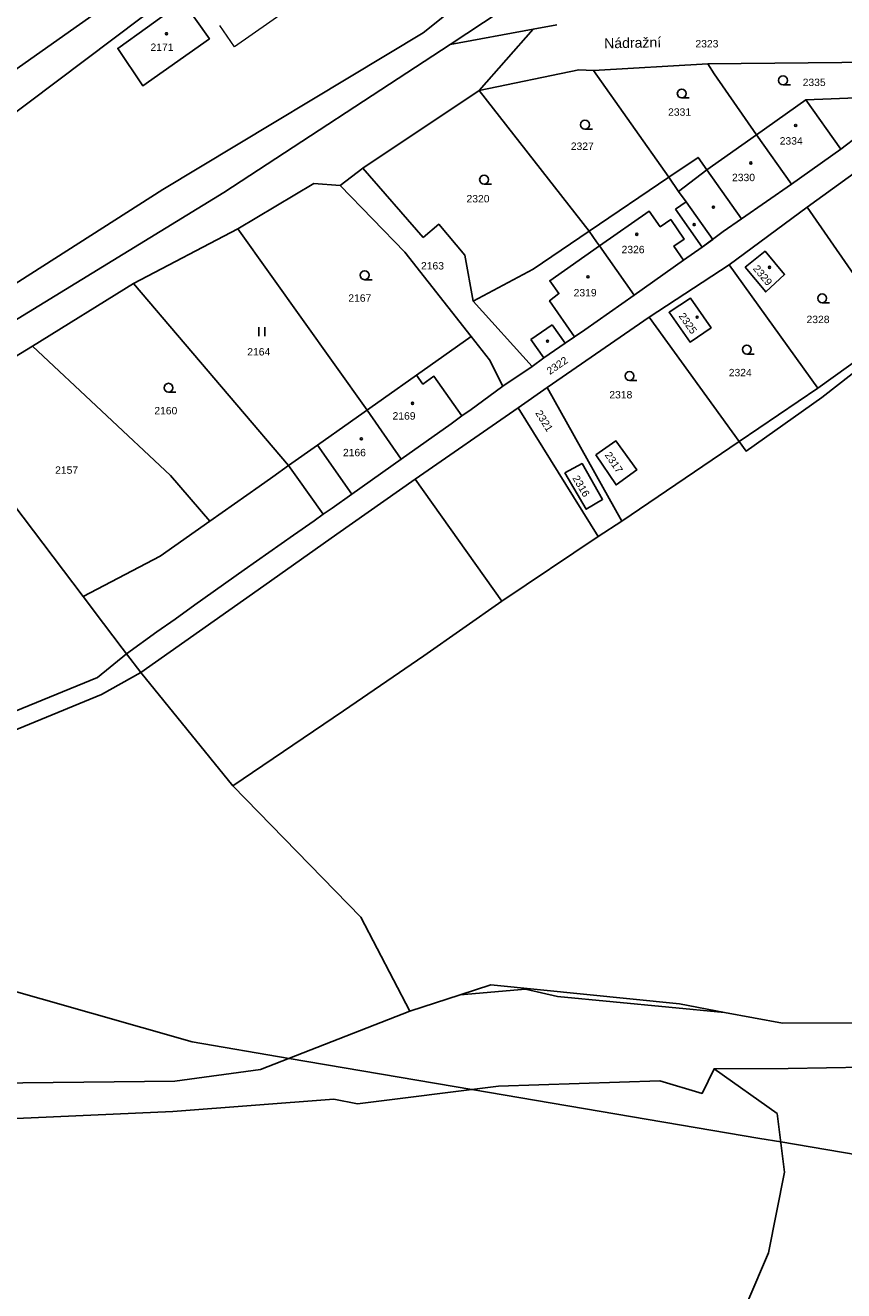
# Model space of a CAD drawing. Header units: metres. Extents: x -535942 to -530626, y -1087729 to -1086275.
# Tile 11 of 112: x -534267 to -534128, y -1087239 to -1087025. Entities that reach past the tile are written whole.
import ezdxf

# ---------------------------------------------------------------- set-up
doc = ezdxf.new("R2010")
doc.units = ezdxf.units.M
doc.layers.add('_blok katastr', color=7, linetype='Continuous')
doc.layers.add('_blok SS sítě', color=7, linetype='Continuous')
doc.layers.add('AG_SS osvětlení', color=251, linetype='HP_04_VO', lineweight=13)
for name, color, linetype, true_color in [('BT_BPEJ', 7, 'Continuous', 0x7fffff), ('BT_hranice_parcel', 7, 'Continuous', 0x007f00), ('BT_mapove_znacky', 7, 'Continuous', 0x007f00), ('BT_prvky_mapy', 7, 'Continuous', 0x007f00), ('BT_text_parcel', 7, 'Continuous', 0x007f00), ('BT_vnitrni_kresby', 7, 'Continuous', 0x007f00)]:
    doc.layers.add(name, color=color, linetype=linetype, true_color=true_color)
doc.layers.add('BT_hranice_budov', color=7, linetype='Continuous', lineweight=30, true_color=0x007f00)
doc.styles.add('BT_text_mapy_m', font='arial.ttf', dxfattribs={"height": 5})
doc.styles.add('ROMANS', font='romans')
doc.linetypes.add('HP_04_VO', pattern='A,0.5,-1,2,-5,[28,hpfmlin.shx,S=1,R=0,X=0,Y=0],-0.8,["VO",ROMANS,S=1.7,R=0,X=2.75,Y=-0.8],-7,2,-1,0.5', length=19.8)

# ---------------------------------------------------------------- blocks, each defined once
blk = doc.blocks.new('BT_symbol_304')
at = {"layer": 'BT_mapove_znacky', "lineweight": -3}
blk.add_line((0, 0), (1.25, 0), dxfattribs=at)
blk.add_circle((0, 0.75), 0.75, dxfattribs=at)
blk = doc.blocks.new('BT_symbol_306')
at = {"layer": 'BT_mapove_znacky', "lineweight": -3}
for p, q in [((-0.5, 0), (-0.5, 1.5)), ((0.5, 0), (0.5, 1.5))]:
    blk.add_line(p, q, dxfattribs=at)
blk = doc.blocks.new('BT_symbol_404')
at = {"layer": 'BT_mapove_znacky', "lineweight": -3}
blk.add_circle((0, 0), 0.175, dxfattribs=at)
blk = doc.blocks.new('BT_symbol_402')
at = {"layer": 'BT_mapove_znacky', "lineweight": -3}
blk.add_circle((0, 0), 0.175, dxfattribs=at)
blk = doc.blocks.new('_KATASTR')
at = {"layer": 'BT_BPEJ', "lineweight": -3}
for points in [[(-533898, -1086806.5), (-533987, -1086855), (-534014, -1086873), (-534050, -1086902), (-534110.5, -1086957.5), (-534117, -1086961), (-534138.5, -1086981), (-534174.5, -1087006), (-534199.5, -1087026), (-534243.5, -1087052.5), (-534397, -1087150.5)], [(-534397, -1087150.5), (-534385.54, -1087151.24), (-534381.5, -1087151.5), (-534378.99, -1087152.36), (-534341.37, -1087165.24), (-534336.25, -1087166.99), (-534307, -1087177), (-534238.5, -1087196.5), (-534222.14, -1087199.28), (-534191.28, -1087204.52), (-534142.63, -1087212.78), (-534139.08, -1087213.38), (-534103, -1087219.5), (-534027, -1087220.5)]]:
    blk.add_lwpolyline(points, dxfattribs=at)
at = {"layer": 'BT_hranice_budov', "lineweight": -3}
for points in [[(-534244.05, -1087023.62), (-534240.02, -1087020.78), (-534235.61, -1087027.03), (-534246.85, -1087034.98), (-534251.11, -1087028.65), (-534246.1, -1087025.09), (-534244.05, -1087023.62)], [(-534137.28, -1087051.6), (-534128.93, -1087045.7), (-534134.82, -1087037.36), (-534143.19, -1087043.28)], [(-534143.19, -1087043.28), (-534137.28, -1087051.6), (-534145.71, -1087057.47), (-534151.55, -1087049.19), (-534143.19, -1087043.28)], [(-534169.7, -1087062.02), (-534161.3, -1087056.15), (-534159.45, -1087058.77), (-534157.67, -1087057.58), (-534155.39, -1087060.87), (-534157.14, -1087062.04), (-534155.48, -1087064.4), (-534163.83, -1087070.36)], [(-534172.2, -1087076.22), (-534173.94, -1087077.39), (-534178.14, -1087071.29), (-534176.55, -1087070.08), (-534178.1, -1087067.89), (-534169.7, -1087062.02), (-534163.83, -1087070.36), (-534172.2, -1087076.22)], [(-534145.07, -1087065.62), (-534141.71, -1087062.93), (-534138.42, -1087066.82), (-534141.61, -1087069.79), (-534145.07, -1087065.62)], [(-534154.39, -1087078.25), (-534157.95, -1087073.21), (-534154.31, -1087070.85), (-534150.85, -1087075.85), (-534154.39, -1087078.25)], [(-534217.35, -1087095.69), (-534200.61, -1087083.85)], [(-534200.61, -1087083.85), (-534199.54, -1087085.35), (-534197.69, -1087084.03), (-534192.94, -1087090.72), (-534194.79, -1087092.08), (-534203.19, -1087098.05), (-534208.98, -1087089.77)], [(-534203.19, -1087098.05), (-534211.52, -1087103.94), (-534217.35, -1087095.69)], [(-534170.33, -1087097.32), (-534166.94, -1087094.96), (-534163.41, -1087099.86), (-534166.9, -1087102.39), (-534170.33, -1087097.32)]]:
    blk.add_lwpolyline(points, dxfattribs=at)
at = {"layer": 'BT_hranice_parcel', "lineweight": -3}
for points in [[(-534137.8, -1086993.77), (-534096.67, -1086954.02), (-534071.62, -1086929.51), (-534097.76, -1086952.77), (-534127.15, -1086975.23), (-534160.97, -1087005.51), (-534194.93, -1087028.01), (-534180.92, -1087025.42), (-534176.91, -1087024.68)], [(-534268.65, -1087032.46), (-534246.47, -1087016.72), (-534209.11, -1086994.59), (-534206.72, -1086998), (-534245.1, -1087022.07), (-534247.16, -1087023.51), (-534299.66, -1087062.98), (-534319.52, -1087083.84)], [(-534150.34, -1087201.03), (-534139.66, -1087208.59), (-534138.46, -1087218.5), (-534141.15, -1087232.1), (-534151.96, -1087257.41)], [(-534240.02, -1087020.78), (-534244.05, -1087023.62), (-534246.1, -1087025.09), (-534251.11, -1087028.65)], [(-534251.11, -1087028.65), (-534246.85, -1087034.98), (-534235.61, -1087027.03), (-534240.02, -1087020.78)], [(-534180.92, -1087025.42), (-534190.02, -1087035.77)], [(-534194.93, -1087028.01), (-534233.19, -1087052.98), (-534321.46, -1087107.08), (-534339.87, -1087120.39), (-534368.77, -1087140.55), (-534387.16, -1087152.27), (-534395.23, -1087155.29), (-534438.44, -1087179.27), (-534472.11, -1087197.13), (-534488.54, -1087206.99), (-534494.55, -1087209.22), (-534487.5, -1087213.29), (-534474.19, -1087205.99), (-534452.86, -1087190.42), (-534437.14, -1087182.11), (-534426.84, -1087176.93), (-534412.68, -1087169.51), (-534395.03, -1087159.77), (-534390.73, -1087157.99)], [(-534143.19, -1087043.28), (-534151.55, -1087049.19), (-534153.05, -1087047.07), (-534158.01, -1087050.43), (-534170.73, -1087032.38), (-534151.37, -1087031.27)], [(-534143.19, -1087043.28), (-534150.31, -1087032.95), (-534151.37, -1087031.27), (-534123.1, -1087030.97), (-534123.08, -1087032.01), (-534116.49, -1087031.81)], [(-534171.45, -1087059.54), (-534190.02, -1087035.77), (-534173.17, -1087032.26), (-534170.73, -1087032.38)], [(-534209.68, -1087048.9), (-534190.02, -1087035.77)], [(-534117.87, -1087037.7), (-534117.95, -1087034.63), (-534124.86, -1087036.94), (-534134.82, -1087037.36), (-534143.19, -1087043.28), (-534137.28, -1087051.6), (-534128.93, -1087045.7), (-534125.8, -1087043.31), (-534122.18, -1087040.72), (-534117.87, -1087037.7)], [(-534146.11, -1087095.08), (-534144.93, -1087096.68), (-534132.12, -1087087.65), (-534119.58, -1087077.82), (-534092.98, -1087059.9), (-534108.39, -1087038.63), (-534109.6, -1087036.96)], [(-534099.71, -1087063.14), (-534119.83, -1087076.78), (-534134.59, -1087055.45), (-534111.78, -1087038.98), (-534110.89, -1087041.06), (-534099.71, -1087063.14)], [(-534213.5, -1087051.79), (-534209.68, -1087048.9), (-534199.49, -1087060.59)], [(-534150.57, -1087060.91), (-534152.35, -1087062.21), (-534155.48, -1087064.4), (-534163.83, -1087070.36), (-534169.7, -1087062.02), (-534170.19, -1087061.33), (-534171.45, -1087059.54), (-534158.01, -1087050.43)], [(-534150.57, -1087060.91), (-534155.08, -1087054.56), (-534156.33, -1087052.8), (-534158.01, -1087050.43)], [(-534248.42, -1087068.36), (-534230.8, -1087059.16), (-534217.96, -1087051.45)], [(-534200.61, -1087083.85), (-534191.39, -1087077.33), (-534202.6, -1087063.08), (-534213.5, -1087051.79), (-534217.96, -1087051.45)], [(-534137.28, -1087051.6), (-534145.71, -1087057.47), (-534148.79, -1087059.61)], [(-534119.83, -1087076.78), (-534132.8, -1087086.04), (-534147.77, -1087065.22), (-534134.59, -1087055.45)], [(-534208.98, -1087089.77), (-534230.8, -1087059.16)], [(-534191.03, -1087071.35), (-534192.47, -1087063.6), (-534196.85, -1087058.37), (-534199.49, -1087060.59)], [(-534163.83, -1087070.36), (-534172.2, -1087076.22), (-534173.94, -1087077.39), (-534175.52, -1087078.45), (-534179.11, -1087080.91), (-534181.06, -1087082.39), (-534191.03, -1087071.35), (-534180.92, -1087065.96), (-534171.45, -1087059.54)], [(-534152.35, -1087062.21), (-534148.79, -1087059.61)], [(-534145.07, -1087065.62), (-534141.71, -1087062.93), (-534138.42, -1087066.82), (-534141.61, -1087069.79), (-534145.07, -1087065.62)], [(-534132.8, -1087086.04), (-534146.11, -1087095.08), (-534161.3, -1087074.08), (-534147.77, -1087065.22)], [(-534235.54, -1087108.52), (-534227.19, -1087102.64), (-534224.92, -1087101.04), (-534222.23, -1087099.14), (-534248.42, -1087068.36), (-534265.53, -1087078.96)], [(-534157.95, -1087073.21), (-534154.31, -1087070.85), (-534150.85, -1087075.85), (-534154.39, -1087078.25), (-534157.95, -1087073.21)], [(-534146.11, -1087095.08), (-534165.91, -1087108.54), (-534178.55, -1087085.95), (-534161.3, -1087074.08)], [(-534181.06, -1087082.39), (-534186.05, -1087085.69), (-534188.3, -1087081.25), (-534191.39, -1087077.33)], [(-534256.96, -1087121.25), (-534243.92, -1087114.41), (-534235.54, -1087108.52), (-534242.17, -1087100.8), (-534265.53, -1087078.96), (-534285.86, -1087091.32), (-534272.2, -1087101.15), (-534256.96, -1087121.25)], [(-534217.35, -1087095.69), (-534200.61, -1087083.85)], [(-534186.05, -1087085.69), (-534188.38, -1087087.47), (-534191.37, -1087089.64), (-534192.94, -1087090.72), (-534194.79, -1087092.08), (-534203.19, -1087098.05), (-534208.98, -1087089.77)], [(-534178.55, -1087085.95), (-534183.47, -1087089.39)], [(-534186.21, -1087122.01), (-534200.82, -1087101.4), (-534183.47, -1087089.39), (-534169.91, -1087111.1)], [(-534203.19, -1087098.05), (-534211.52, -1087103.94), (-534214.87, -1087106.3), (-534216.38, -1087107.36), (-534220.86, -1087101.06), (-534222.23, -1087099.14), (-534217.35, -1087095.69)], [(-534170.33, -1087097.32), (-534166.94, -1087094.96), (-534163.41, -1087099.86), (-534166.9, -1087102.39), (-534170.33, -1087097.32)], [(-534175.57, -1087100.37), (-534171.95, -1087106.51), (-534169.18, -1087104.85), (-534172.65, -1087098.8), (-534175.57, -1087100.37)], [(-534200.82, -1087101.4), (-534214.08, -1087110.71), (-534227.38, -1087120.13), (-534247.22, -1087134.09)], [(-534249.64, -1087130.9), (-534244.5, -1087127.2), (-534241.39, -1087125.09), (-534238.1, -1087122.64), (-534229.73, -1087116.76), (-534221.38, -1087110.86), (-534217.94, -1087108.46), (-534216.38, -1087107.36)], [(-534073.35, -1087193.01), (-534138.78, -1087193.33), (-534148.6, -1087191.5), (-534156.19, -1087190.08), (-534188.04, -1087186.85), (-534193.27, -1087188.55), (-534201.73, -1087191.31), (-534210.02, -1087175.44), (-534231.64, -1087153.23), (-534212.97, -1087140.56), (-534199.39, -1087131.24), (-534186.21, -1087122.01), (-534169.91, -1087111.1), (-534165.91, -1087108.54)], [(-534249.64, -1087130.9), (-534250.35, -1087129.96), (-534253.49, -1087125.83), (-534256.96, -1087121.25)], [(-534278.23, -1087147.82), (-534253.83, -1087137.82), (-534247.22, -1087134.09), (-534249.64, -1087130.9), (-534254.51, -1087134.9), (-534278.91, -1087144.9), (-534327.24, -1087161.17)], [(-534247.22, -1087134.09), (-534231.64, -1087153.23)], [(-534201.73, -1087191.31), (-534226.99, -1087201.17), (-534241.45, -1087203.12), (-534277.45, -1087203.5), (-534294.52, -1087202.13), (-534306.69, -1087198.57), (-534348.65, -1087182.24), (-534361.55, -1087178.11), (-534372.73, -1087175), (-534362.32, -1087171.08), (-534351.72, -1087170.58), (-534338.74, -1087167.73), (-534326.56, -1087164.09), (-534278.23, -1087147.82)], [(-534193.27, -1087188.55), (-534182.22, -1087187.56), (-534176.8, -1087188.81), (-534148.6, -1087191.5)], [(-533989.73, -1087197.25), (-534023.68, -1087198.48), (-534039.83, -1087200.17), (-534044.51, -1087201.63), (-534058.99, -1087200.07), (-534073.07, -1087199.85), (-534137.85, -1087200.96), (-534150.34, -1087201.03), (-534152.36, -1087205.2), (-534159.49, -1087203.04), (-534186.78, -1087203.95), (-534210.57, -1087206.95), (-534214.59, -1087206.13), (-534241.82, -1087208.23), (-534268.25, -1087209.42), (-534278.04, -1087208.49), (-534295.25, -1087206.05), (-534308.13, -1087202.43)]]:
    blk.add_lwpolyline(points, dxfattribs=at)
at = {"layer": 'BT_vnitrni_kresby', "lineweight": -3}
for points in [[(-534134.82, -1087037.36), (-534128.93, -1087045.7)], [(-534151.55, -1087049.19), (-534156.33, -1087052.8)], [(-534151.55, -1087049.19), (-534145.71, -1087057.47)], [(-534156.87, -1087055.83), (-534155.08, -1087054.56)], [(-534169.7, -1087062.02), (-534161.3, -1087056.15)], [(-534161.3, -1087056.15), (-534159.45, -1087058.77)], [(-534152.35, -1087062.21), (-534156.87, -1087055.83)], [(-534159.45, -1087058.77), (-534157.67, -1087057.58)], [(-534157.67, -1087057.58), (-534155.39, -1087060.87)], [(-534155.39, -1087060.87), (-534157.14, -1087062.04)], [(-534178.1, -1087067.89), (-534169.7, -1087062.02)], [(-534157.14, -1087062.04), (-534155.48, -1087064.4)], [(-534178.1, -1087067.89), (-534176.55, -1087070.08)], [(-534176.55, -1087070.08), (-534178.14, -1087071.29)], [(-534178.14, -1087071.29), (-534173.94, -1087077.39)], [(-534181.3, -1087077.81), (-534177.7, -1087075.37)], [(-534177.7, -1087075.37), (-534175.52, -1087078.45)], [(-534179.11, -1087080.91), (-534181.3, -1087077.81)], [(-534200.61, -1087083.85), (-534199.54, -1087085.35)], [(-534199.54, -1087085.35), (-534197.69, -1087084.03)], [(-534197.69, -1087084.03), (-534192.94, -1087090.72)], [(-534217.35, -1087095.69), (-534211.52, -1087103.94)]]:
    blk.add_lwpolyline(points, dxfattribs=at)
at = {"layer": 'BT_mapove_znacky', "lineweight": -3}
for name, p in [('BT_symbol_404', (-534242.86, -1087026.17)), ('BT_symbol_304', (-534138.69, -1087034.8)), ('BT_symbol_304', (-534155.8, -1087037.03)), ('BT_symbol_304', (-534172.16, -1087042.29)), ('BT_symbol_404', (-534136.55, -1087041.67)), ('BT_symbol_404', (-534144.14, -1087048.01)), ('BT_symbol_304', (-534189.2, -1087051.57)), ('BT_symbol_402', (-534150.46, -1087055.48)), ('BT_symbol_402', (-534153.7, -1087058.42)), ('BT_symbol_404', (-534163.41, -1087060.06)), ('BT_symbol_404', (-534140.97, -1087065.63)), ('BT_symbol_304', (-534209.37, -1087067.72)), ('BT_symbol_404', (-534171.64, -1087067.24)), ('BT_symbol_304', (-534132.08, -1087071.62)), ('BT_symbol_306', (-534226.77, -1087077.27)), ('BT_symbol_402', (-534178.48, -1087078.11)), ('BT_symbol_304', (-534144.81, -1087080.28)), ('BT_symbol_304', (-534242.52, -1087086.73)), ('BT_symbol_304', (-534164.63, -1087084.74)), ('BT_symbol_404', (-534201.29, -1087088.61)), ('BT_symbol_404', (-534209.94, -1087094.6))]:
    blk.add_blockref(name, p, dxfattribs=at)
at = {"layer": 'BT_mapove_znacky', "lineweight": -3, "rotation": 300.58}
blk.add_blockref('BT_symbol_404', (-534153.21, -1087074.06), dxfattribs=at)
at = {"layer": 'BT_prvky_mapy', "lineweight": -3, "style": 'BT_text_mapy_m'}
blk.add_text('Nádražní', height=1.7, rotation=1.18, dxfattribs=at).set_placement((-534168.9, -1087028.65))
at = {"layer": 'BT_text_parcel', "lineweight": -3, "style": 'BT_text_mapy_m'}
for s, p in [('2323', (-534153.49, -1087028.49)), ('2171', (-534245.57, -1087029.08)), ('2335', (-534135.37, -1087035.01)), ('2331', (-534158.11, -1087040.03)), ('2327', (-534174.55, -1087045.8)), ('2334', (-534139.25, -1087044.9)), ('2330', (-534147.31, -1087051.08)), ('2320', (-534192.17, -1087054.67)), ('2326', (-534165.97, -1087063.25)), ('2163', (-534199.86, -1087066)), ('2167', (-534212.14, -1087071.45)), ('2319', (-534174.07, -1087070.55)), ('2328', (-534134.72, -1087075.06)), ('2164', (-534229.22, -1087080.53)), ('2324', (-534147.86, -1087084.04)), ('2318', (-534168.04, -1087087.78)), ('2160', (-534244.92, -1087090.47)), ('2169', (-534204.67, -1087091.36)), ('2166', (-534213.05, -1087097.55)), ('2157', (-534261.68, -1087100.51))]:
    blk.add_text(s, height=1.25, dxfattribs=at).set_placement(p)
for s, rotation, p in [('2329', 309.68, (-534143.85, -1087065.88)), ('2325', 305.24, (-534156.39, -1087073.86)), ('2322', 34.53, (-534178.09, -1087083.84)), ('2321', 301.99, (-534180.6, -1087090.26)), ('2317', 304.08, (-534168.88, -1087097.33)), ('2316', 300.52, (-534174.32, -1087101.24))]:
    blk.add_text(s, height=1.25, rotation=rotation, dxfattribs=at).set_placement(p)
blk = doc.blocks.new('ss_vo')
at = {"layer": 'AG_SS osvětlení', "ltscale": 0.7}
for p, q in [((-534215.42563, -1087017.24548), (-534231.3579, -1087028.36521)), ((-534231.3579, -1087028.36521), (-534233.83753, -1087024.77154))]:
    blk.add_line(p, q, dxfattribs=at)

msp = doc.modelspace()

# ---------------------------------------------------------------- block references
at = {"layer": '_blok katastr', "lineweight": -3}
msp.add_blockref('_KATASTR', (0, 0), dxfattribs=at)
at = {"layer": '_blok SS sítě'}
msp.add_blockref('ss_vo', (0, 0), dxfattribs=at)

doc.saveas('drawing.dxf')
